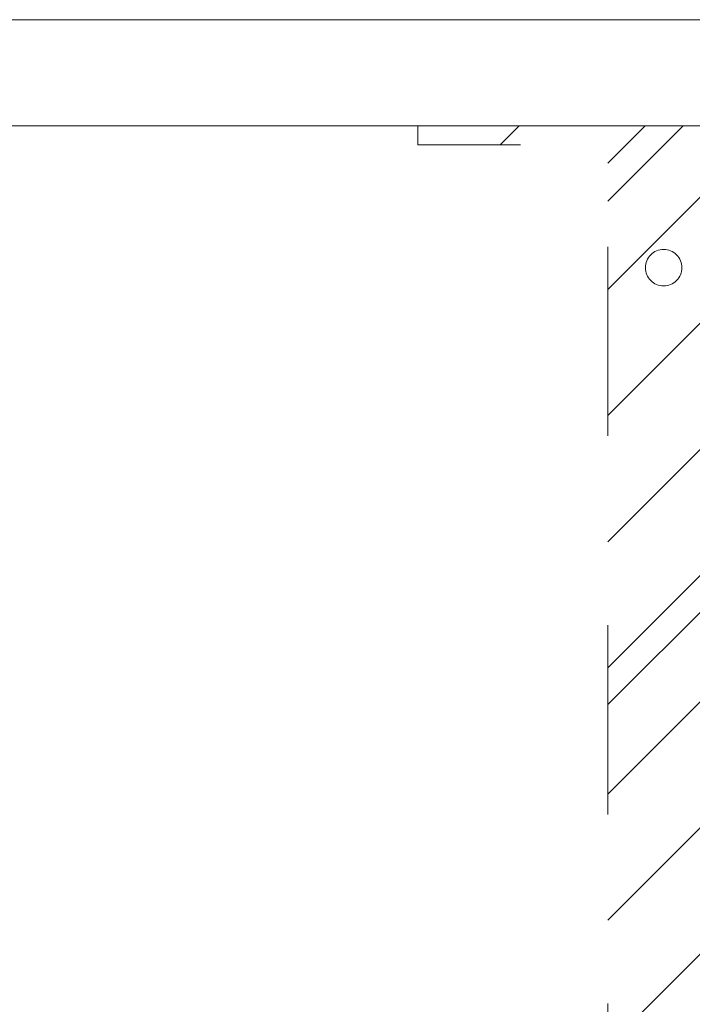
# Model space of a CAD drawing. Header units: inches. Extents: x -416 to -272, y -73 to 47.
# Tile 191 of 206: x -288.06 to -283.32, y -9.23 to -2.29. Entities that reach past the tile are written whole.
import ezdxf

# ---------------------------------------------------------------- set-up
doc = ezdxf.new("R2010")
doc.units = ezdxf.units.IN
doc.header["$LTSCALE"] = 32
doc.header["$MEASUREMENT"] = 0
doc.linetypes.add('Dash Style-1', pattern=[0.083328, 0.041656, -0.041672])
for name, color, linetype, lineweight in [('DashLine', 7, 'Continuous', 13), ('DashLineFill', 7, 'Dash Style-1', 13), ('Drawing', 7, 'Continuous', 18), ('None', 7, 'Continuous', 18), ('SolidLine', 7, 'Continuous', 15), ('Wood_1-H', 7, 'Continuous', 13)]:
    doc.layers.add(name, color=color, linetype=linetype, lineweight=lineweight)

# ---------------------------------------------------------------- blocks, each defined once
blk = doc.blocks.new('1BRPX8-Util_Bkt_Lg-F (2D)')
at = {"layer": 'DashLineFill', "linetype": 'Continuous', "lineweight": 13}
h = blk.add_hatch(dxfattribs=at)
h.set_pattern_fill('Steel', color=253, style=0, pattern_type=2)
h.set_pattern_definition([(45, (0, 0), (-1.613, 1.9357), []), (45, (-1.0608, 1.0608), (-0.472346, 0.41676), [])])
edge = h.paths.add_edge_path()
edge.add_line((-4.4685, 7.5394), (-2.4213, 7.5394))
edge.add_line((-2.4213, 7.5394), (-2.4213, 7.9173))
edge.add_arc((-2.3031, 7.9173), 0.1181, 90, 180, ccw=False)
edge.add_line((-2.3031, 8.0354), (2.3031, 8.0354))
edge.add_arc((2.3031, 7.9173), 0.1181, 0, 90, ccw=False)
edge.add_line((2.4213, 7.9173), (2.4213, 7.5394))
edge.add_line((2.4213, 7.5394), (4.4685, 7.5394))
edge.add_line((4.4685, 7.5394), (4.4685, 7.4055))
edge.add_line((4.4685, 7.4055), (3.1299, 7.4055))
edge.add_line((3.1299, 7.4055), (3.1299, -2.0118))
edge.add_line((3.1299, -2.0118), (4.4685, -2.0118))
edge.add_line((4.4685, -2.0118), (4.4685, -2.1457))
edge.add_line((4.4685, -2.1457), (2.4213, -2.1457))
edge.add_line((2.4213, -2.1457), (2.4213, -2.5236))
edge.add_arc((2.3031, -2.5236), 0.1181, 270, 360, ccw=False)
edge.add_line((2.3031, -2.6417), (-2.3031, -2.6417))
edge.add_arc((-2.3031, -2.5236), 0.1181, 180, 270, ccw=False)
edge.add_line((-2.4213, -2.5236), (-2.4213, -2.1457))
edge.add_line((-2.4213, -2.1457), (-4.4685, -2.1457))
edge.add_line((-4.4685, -2.1457), (-4.4685, -2.0118))
edge.add_line((-4.4685, -2.0118), (-3.1299, -2.0118))
edge.add_line((-3.1299, -2.0118), (-3.1299, 7.4055))
edge.add_line((-3.1299, 7.4055), (-4.4685, 7.4055))
edge.add_line((-4.4685, 7.4055), (-4.4685, 7.5394))
at = {"layer": 'DashLineFill', "flags": 128}
blk.add_lwpolyline([(-4.4685, 7.5394), (-2.4213, 7.5394), (-2.4213, 7.9173, -0.414214), (-2.3031, 8.0354), (2.3031, 8.0354, -0.414214), (2.4213, 7.9173), (2.4213, 7.5394), (4.4685, 7.5394), (4.4685, 7.4055), (3.1299, 7.4055), (3.1299, -2.0118), (4.4685, -2.0118), (4.4685, -2.1457), (2.4213, -2.1457), (2.4213, -2.5236, -0.414214), (2.3031, -2.6417), (-2.3031, -2.6417, -0.414214), (-2.4213, -2.5236), (-2.4213, -2.1457), (-4.4685, -2.1457), (-4.4685, -2.0118), (-3.1299, -2.0118), (-3.1299, 7.4055), (-4.4685, 7.4055)], format="xyb", close=True, dxfattribs=at)
at = {"layer": 'SolidLine', "flags": 128}
blk.add_lwpolyline([(2.7362, -1.0172), (2.7488, -1.0178), (2.7613, -1.0196), (2.7735, -1.0227), (2.7854, -1.027), (2.7968, -1.0323), (2.8076, -1.0388), (2.8177, -1.0463), (2.8271, -1.0548), (2.8356, -1.0641), (2.8431, -1.0743), (2.8495, -1.0851), (2.8549, -1.0965), (2.8592, -1.1084), (2.8623, -1.1206), (2.8641, -1.1331), (2.8647, -1.1457), (2.8641, -1.1583), (2.8623, -1.1707), (2.8592, -1.183), (2.8549, -1.1948), (2.8495, -1.2062), (2.8431, -1.2171), (2.8356, -1.2272), (2.8271, -1.2365), (2.8177, -1.245), (2.8076, -1.2525), (2.7968, -1.259), (2.7854, -1.2644), (2.7735, -1.2686), (2.7613, -1.2717), (2.7488, -1.2736), (2.7362, -1.2742), (2.7236, -1.2736), (2.7112, -1.2717), (2.6989, -1.2686), (2.687, -1.2644), (2.6756, -1.259), (2.6648, -1.2525), (2.6547, -1.245), (2.6454, -1.2365), (2.6369, -1.2272), (2.6294, -1.2171), (2.6229, -1.2062), (2.6175, -1.1948), (2.6133, -1.183), (2.6102, -1.1707), (2.6083, -1.1583), (2.6077, -1.1457), (2.6083, -1.1331), (2.6102, -1.1206), (2.6133, -1.1084), (2.6175, -1.0965), (2.6229, -1.0851), (2.6294, -1.0743), (2.6369, -1.0641), (2.6454, -1.0548), (2.6547, -1.0463), (2.6648, -1.0388), (2.6756, -1.0323), (2.687, -1.027), (2.6989, -1.0227), (2.7112, -1.0196), (2.7236, -1.0178)], close=True, dxfattribs=at)
blk = doc.blocks.new('Group-105')
at = {"layer": 'DashLine', "flags": 128}
blk.add_lwpolyline([(0.7874, -10.4528), (17.687, -10.4528), (17.687, -11.2008), (0.7874, -11.2008)], close=True, dxfattribs=at)
at = {"layer": 'SolidLine', "flags": 128}
blk.add_lwpolyline([(0.7874, -0.7677), (71.2598, -0.7677), (71.2598, -11.2008), (0.7874, -11.2008)], close=True, dxfattribs=at)
at = {"layer": 'Wood_1-H', "color": 7}
blk.add_blockref('1BRPX8-Util_Bkt_Lg-F (2D)', (9.0551, -8.3071), dxfattribs=at)
blk = doc.blocks.new('Group-107')
at = {"layer": 'None'}
blk.add_blockref('Group-105', (0, 0), dxfattribs=at)
blk = doc.blocks.new('SL Credenza Desk (2D)-3')
at = {"layer": 'None'}
blk.add_blockref('Group-107', (0, 0), dxfattribs=at)
at = {"layer": 'Drawing', "color": 0, "flags": 1}
for tag in ['Tag', 'Catalog', 'Option1', 'Option2', 'Option3', 'Option4', 'Option5', 'Option6', 'Option7', 'Option8', 'Option9', 'Option10', 'Option11', 'Option12', 'Custom', 'FinishGroup', 'Discount', 'Item2', 'Item3', 'Item6', 'Item9', 'Item10', 'Item12', 'Item13', 'Item16', 'Item19', 'Item20', 'Item21', 'Item22', 'Item23', 'Item24', 'Item25', 'Item8', 'Item18', 'Item1', 'Item4', 'Item5', 'Item7', 'Item11', 'Item14', 'Item15', 'Item17']:
    blk.add_attdef(tag, (15.7192, 1.4853), '', height=0.00709, dxfattribs=at)
blk = doc.blocks.new('Group-108')
at = {"layer": 'Drawing', "rotation": 180}
blk.add_blockref('SL Credenza Desk (2D)-3', (87.727, 1.4853), dxfattribs=at)
at = {"layer": 'Drawing', "color": 0, "flags": 1}
for tag in ['Tag', 'Catalog', 'Option1', 'Option2', 'Option3', 'Option4', 'Option5', 'Option6', 'Option7', 'Option8', 'Option9', 'Option10', 'Option11', 'Option12', 'Custom', 'FinishGroup', 'Discount', 'Item2', 'Item3', 'Item6', 'Item9', 'Item10', 'Item12', 'Item13', 'Item16', 'Item19', 'Item20', 'Item21', 'Item22', 'Item23', 'Item24', 'Item25', 'Item8', 'Item18', 'Item1', 'Item4', 'Item5', 'Item7', 'Item11', 'Item14', 'Item15', 'Item17']:
    blk.add_attdef(tag, (15.7192, 1.4853), '', height=0.00709, dxfattribs=at)

msp = doc.modelspace()

# ---------------------------------------------------------------- block references
at = {"layer": 'Drawing', "color": 7}
msp.add_blockref('Group-108', (-359.4593, -14.9775), dxfattribs=at)

doc.saveas('drawing.dxf')
